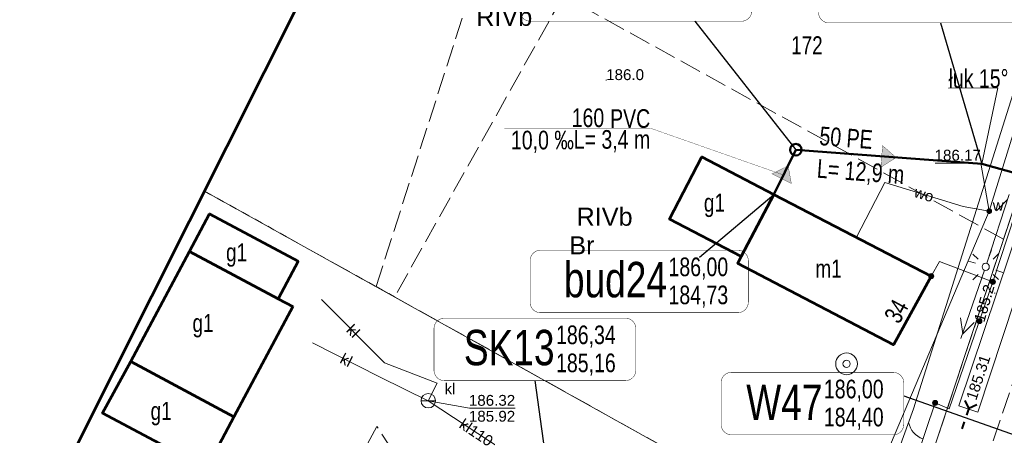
# Model space of a CAD drawing. Header units: metres. Extents: x 7482748 to 7484637, y 5684406 to 5687014.
# Tile 104 of 180: x 7483345 to 7483413, y 5686156 to 5686184. Entities that reach past the tile are written whole.
import ezdxf
from ezdxf.enums import TextEntityAlignment as Align
from ezdxf.lldxf.tags import DXFTag

# ---------------------------------------------------------------- set-up
doc = ezdxf.new("R2010")
doc.units = ezdxf.units.M
doc.header["$MEASUREMENT"] = 0
for name, pattern in [('KTJZ01_500', [2, 1.5, -0.5]), ('l217_500', [2, 1.5, -0.5]), ('l218_500', [1, 0.5, -0.5])]:
    doc.linetypes.add(name, pattern=pattern)
for name, color, linetype, lineweight in [('.domiar', 250, 'Continuous', 9), ('.ks tłoczny', 104, 'Continuous', 50), ('_Dzialki', 7, 'Continuous', 0), ('_Dzialki_opis', 7, 'Continuous', 0), ('_Kontury', 7, 'Continuous', 0), ('_Kontury_opis', 7, 'Continuous', 0), ('_Uzytki', 7, 'Continuous', 0), ('_Uzytki_opis', 7, 'Continuous', 0), ('_Zakres2', 7, 'Continuous', 0), ('BUIB05_01', 7, 'Continuous', 40), ('EGB_Adres', 7, 'Continuous', 0), ('EGB_Budynek', 7, 'Continuous', 0), ('EGB_Budynek_opis', 7, 'Continuous', 0), ('GES__SUSM01_01P', 7, 'Continuous', 13), ('GES__SUSM01_P', 7, 'Continuous', 13), ('GES__SUSM04_01P', 7, 'Continuous', 13), ('GES__SUUS07_P', 7, 'Continuous', 13), ('GES__SUUS13_P', 7, 'Continuous', 13), ('GES__SUUS25_WP', 7, 'Continuous', 13), ('KTOK02', 7, 'KTOK02_500', 13), ('KTOK05_01', 7, 'Continuous', 13), ('RTPW01_P', 7, 'Continuous', 0), ('RTPW02_P', 7, 'Continuous', 0), ('SUPE_L_3', 1, 'Continuous', 13)]:
    doc.layers.add(name, color=color, linetype=linetype, lineweight=lineweight)
for name, color, linetype, lineweight, true_color in [('.przyłącza', 32, 'Continuous', 50, 0xbd5e00), ('GES__SUPK_01_pL', 7, 'Continuous', 13, 0x803300), ('GES__SUPS01_05L', 7, 'Continuous', 13, 0x803300), ('GES__SUPS01_05P', 7, 'Continuous', 13, 0x803300), ('GES__SUPS01_08L', 5, 'Continuous', 13, 0x0000ff), ('GES__SUPS01_08P', 5, 'Continuous', 13, 0x0000ff), ('GES__SUPT_pL', 7, 'Continuous', 13, 0xff9100), ('GES__SUPW_01_pL', 5, 'Continuous', 13, 0x0000ff)]:
    doc.layers.add(name, color=color, linetype=linetype, lineweight=lineweight, true_color=true_color)
for name, color, linetype, lineweight, true_color, transparency in [('GES__SUPK_01_pT', 7, 'Continuous', 13, 0x803300, 0.25), ('GES__SUPS01_05G', 7, 'Continuous', 13, 0x803300, 0.25), ('GES__SUPS01_08G', 5, 'Continuous', 13, 0x0000ff, 0.25), ('GES__SUPW_01_pT', 5, 'Continuous', 13, 0x0000ff, 0.25)]:
    doc.layers.add(name, color=color, linetype=linetype, lineweight=lineweight, true_color=true_color, transparency=transparency)
for name, color, linetype, lineweight, transparency in [('GES__SUUS_ET_05T', 7, 'Continuous', 13, 0.25), ('GES__SUUS_ET_08T', 7, 'Continuous', 13, 0.25), ('KTJZ01_O', 7, 'KTJZ01_500', 13, 0.5), ('KTPL01_O', 7, 'KTJZ01_500', 13, 0.5), ('PTRW02_O', 7, 'Continuous', 13, 0.5), ('RTPW01_G', 7, 'Continuous', 13, 0.25), ('RTPW02_G', 7, 'Continuous', 13, 0.25)]:
    doc.layers.add(name, color=color, linetype=linetype, lineweight=lineweight, transparency=transparency)
doc.layers.add('IS_kanalizacja_sanitarna', color=7, linetype='SOLID', true_color=0x000000)
doc.layers.add('IS_Opisy_działek_Net', color=7, linetype='SOLID', true_color=0x000000)
doc.layers.add('IS_Węzeł_sieci_kanalizacyjnej_-_opisy', color=7, linetype='Continuous')
doc.styles.get("Standard").update_dxf_attribs({"font": 'simplex.shx', "width": 0.75})
doc.styles.add('STYL_ARIAL', font='simplex.shx', dxfattribs={"width": 0.75, "oblique": 0.1})
doc.styles.add('Style-Arial', font='arial.ttf')
doc.linetypes.add('KTOK02_500', pattern='A,0.5,[117,IS_LineDef.shx,S=0.01,R=0,X=0,Y=0],0.5', length=1)
tags = doc.linetypes.add('SOLID', pattern=[10, 10, 0]).pattern_tags.tags
tags[6:7] = [DXFTag(74, 4), DXFTag(75, 0), DXFTag(340, '0'), DXFTag(46, 0.0), DXFTag(50, 0.0), DXFTag(44, 0.0), DXFTag(45, 0.0)]
tags[4:5] = [DXFTag(74, 4), DXFTag(75, 0), DXFTag(340, '0'), DXFTag(46, 0.0), DXFTag(50, 0.0), DXFTag(44, 0.0), DXFTag(45, 0.0)]

# ---------------------------------------------------------------- blocks, each defined once
blk = doc.blocks.new('SUPS01')
at = {"layer": 'GES__SUPS01_08P', "linetype": 'Continuous', "lineweight": 13}
h = blk.add_hatch(color=256, dxfattribs=at)
edge = h.paths.add_edge_path()
edge.add_arc((0, 0), 0.045, 0, 360)
blk = doc.blocks.new('SUSM01_8')
at = {"layer": 'GES__SUSM01_P', "linetype": 'Continuous', "lineweight": 13}
for p, q in [((-0.53, 0.53), (-0.88, 0.88)), ((0.53, 0.53), (0.88, 0.88)), ((-0.53, -0.53), (-0.88, -0.88)), ((0.53, -0.53), (0.88, -0.88))]:
    blk.add_line(p, q, dxfattribs=at)
blk.add_circle((0, 0), 0.25, dxfattribs=at)
blk = doc.blocks.new('SUSM01_01')
at = {"layer": 'GES__SUSM01_01P', "linetype": 'Continuous', "lineweight": 13}
for p, q in [((-0.53, 0.53), (-0.89, 0.88)), ((0.53, 0.53), (0.88, 0.89)), ((-0.53, -0.53), (-0.88, -0.89)), ((0.53, -0.53), (0.89, -0.88))]:
    blk.add_line(p, q, dxfattribs=at)
blk = doc.blocks.new('SUSM04_01')
at = {"layer": 'GES__SUSM04_01P', "linetype": 'Continuous', "lineweight": 13}
blk.add_circle((0, 0), 0.25, dxfattribs=at)
blk = doc.blocks.new('SUUS13')
at = {"layer": 'GES__SUUS13_P', "linetype": 'Continuous', "lineweight": 13}
for radius in [0.75, 0.25]:
    blk.add_circle((0, 0), radius, dxfattribs=at)
blk = doc.blocks.new('SUUS25_3')
at = {"layer": 'GES__SUUS25_WP', "linetype": 'Continuous', "lineweight": 13}
h = blk.add_hatch(color=256, dxfattribs=at)
edge = h.paths.add_edge_path()
edge.add_arc((0, 0), 0.2, 0, 360)
blk = doc.blocks.new('RTPW01')
at = {"layer": 'RTPW01_P', "linetype": 'Continuous', "lineweight": 0}
h = blk.add_hatch(color=256, dxfattribs=at)
edge = h.paths.add_edge_path()
edge.add_arc((0, 0), 0.045, 0, 360)
blk = doc.blocks.new('RTPW01_3')
at = {"layer": 'RTPW02_P', "linetype": 'Continuous', "lineweight": 0}
h = blk.add_hatch(color=256, dxfattribs=at)
edge = h.paths.add_edge_path()
edge.add_arc((0, 0), 0.045, 0, 360)
blk = doc.blocks.new('SUPS01_1')
at = {"layer": 'GES__SUPS01_05P', "linetype": 'Continuous', "lineweight": 13}
h = blk.add_hatch(color=256, dxfattribs=at)
edge = h.paths.add_edge_path()
edge.add_arc((0, 0), 0.045, 0, 360)
blk = doc.blocks.new('SUUS07')
at = {"layer": 'GES__SUUS07_P', "linetype": 'Continuous', "lineweight": 13}
blk.add_line((-0.5, 0), (0.5, 0), dxfattribs=at)
blk.add_circle((0, 0), 0.5, dxfattribs=at)

msp = doc.modelspace()

# ---------------------------------------------------------------- hatches: boundary and pattern name
at = {"layer": 'IS_kanalizacja_sanitarna', "linetype": 'Continuous', "ltscale": 0.01}
for points in [[(7483405.66778, 5686174.7558), (7483404.72692, 5686175.57878), (7483404.61428, 5686174.08301)], [(7483398.19523, 5686174.19145), (7483397.07848, 5686173.62986), (7483398.42166, 5686172.96213)]]:
    msp.add_hatch(color=256, dxfattribs=at).paths.add_polyline_path(points)
at = {"layer": 'KTOK05_01', "linetype": 'Continuous', "lineweight": 13}
h = msp.add_hatch(color=256, dxfattribs=at)
edge = h.paths.add_edge_path()
edge.add_arc((7483408.1, 5686166.55), 0.175, 0, 360)
h = msp.add_hatch(color=256, dxfattribs=at)
edge = h.paths.add_edge_path()
edge.add_arc((7483412.36, 5686166.16), 0.175, 0, 360)
h = msp.add_hatch(color=256, dxfattribs=at)
edge = h.paths.add_edge_path()
edge.add_arc((7483412.36, 5686166.16), 0.175, 0, 360)
h = msp.add_hatch(color=256, dxfattribs=at)
edge = h.paths.add_edge_path()
edge.add_arc((7483412.36, 5686166.16), 0.175, 0, 360)
h = msp.add_hatch(color=256, dxfattribs=at)
edge = h.paths.add_edge_path()
edge.add_arc((7483411.43053, 5686163.45468), 0.175, 0, 360)
h = msp.add_hatch(color=256, dxfattribs=at)
edge = h.paths.add_edge_path()
edge.add_arc((7483408.36, 5686157.79), 0.175, 0, 360)

# ---------------------------------------------------------------- linework, layer by layer
at = {"layer": '.domiar', "linetype": 'Continuous'}
msp.add_lwpolyline([(7483411.60308, 5686174.30885), (7483412.69113, 5686179.57974), (7483409.29256, 5686179.55852)], dxfattribs=at)
at = {"layer": '.ks tłoczny', "linetype": 'Continuous'}
msp.add_lwpolyline([(7483411.60308, 5686174.30925), (7483398.7353, 5686175.27785)], dxfattribs=at)
at = {"layer": '.ks tłoczny', "color": 111, "linetype": 'Continuous', "true_color": 0x70ffb8}
msp.add_lwpolyline([(7483411.60308, 5686174.30925), (7483411.60308, 5686174.30925), (7483411.60308, 5686174.30925), (7483423.55261, 5686171.00794)], dxfattribs=at)
at = {"layer": '.ks tłoczny', "linetype": 'Continuous'}
msp.add_circle((7483398.73173, 5686175.29359), 0.4, dxfattribs=at)
at = {"layer": '.przyłącza', "linetype": 'Continuous'}
msp.add_lwpolyline([(7483398.73173, 5686175.29359), (7483397.21, 5686172.21)], dxfattribs=at)
at = {"layer": '_Dzialki', "color": 96, "linetype": 'Continuous', "true_color": 0x008000, "flags": 128}
for points in [[(7483421.4, 5686194.07), (7483405.4, 5686145.95)], [(7483357.83, 5686172.44), (7483405.4, 5686145.95)]]:
    msp.add_lwpolyline(points, dxfattribs=at)
at = {"layer": '_Kontury', "color": 96, "linetype": 'l217_500', "true_color": 0x008000, "flags": 128}
for points in [[(7483413.1, 5686169.11), (7483421.4, 5686194.07)], [(7483369.7, 5686165.83), (7483377.12, 5686188.97)], [(7483382.64, 5686185.93), (7483370.98, 5686165.12)], [(7483413.1, 5686169.11), (7483382.64, 5686185.93)], [(7483357.83, 5686172.43), (7483369.7, 5686165.83)], [(7483405.4, 5686145.95), (7483413.1, 5686169.11)], [(7483369.7, 5686165.83), (7483370.98, 5686165.12)], [(7483370.98, 5686165.12), (7483405.4, 5686145.95)]]:
    msp.add_lwpolyline(points, dxfattribs=at)
at = {"layer": '_Uzytki', "color": 96, "linetype": 'l218_500', "true_color": 0x008000, "flags": 128}
for points in [[(7483413.1, 5686169.11), (7483421.4, 5686194.07)], [(7483357.83, 5686172.43), (7483369.7, 5686165.83)], [(7483405.4, 5686145.95), (7483413.1, 5686169.11)], [(7483369.7, 5686165.83), (7483370.98, 5686165.12)]]:
    msp.add_lwpolyline(points, dxfattribs=at)
at = {"layer": '_Zakres2', "color": 250, "linetype": 'Continuous', "lineweight": 53, "flags": 128}
msp.add_lwpolyline([(7483184.14, 5685878.01), (7483241.37, 5685938.75), (7483248.75, 5685949.36), (7483260.67, 5685965.96), (7483274.73, 5685985.88), (7483281.17, 5685996.23), (7483290.55, 5686008.54), (7483306.76, 5686030.22), (7483321.02, 5686047.8), (7483332, 5686065.31), (7483322.98, 5686103.07), (7483364.58, 5686185.88), (7483404.48, 5686221.3), (7483428.87, 5686291.72), (7483381.77, 5686314.4), (7483415.95, 5686389.59), (7483395.63, 5686411.08), (7483432.16, 5686488.03), (7483471.6, 5686531.78), (7483500.7, 5686585.49)], dxfattribs=at)
at = {"layer": 'BUIB05_01', "linetype": 'Continuous', "lineweight": 40}
for p, q in [((7483410.7, 5686157.42), (7483410.44, 5686157.96)), ((7483410.7, 5686157.42), (7483411.24, 5686157.68)), ((7483410.7, 5686157.42), (7483410.53, 5686156.95)), ((7483410.37, 5686156.48), (7483410.2, 5686156))]:
    msp.add_line(p, q, dxfattribs=at)
at = {"layer": 'EGB_Budynek', "color": 7, "linetype": 'Continuous', "lineweight": 53, "flags": 128}
for points in [[(7483397.21, 5686172.21), (7483394.96, 5686167.91), (7483390, 5686170.5), (7483392.24, 5686174.8), (7483397.21, 5686172.21)], [(7483397.21, 5686172.21), (7483408.1, 5686166.55), (7483405.48, 5686161.8), (7483394.71, 5686167.42), (7483394.96, 5686167.91), (7483397.21, 5686172.21)], [(7483364.31, 5686167.59), (7483362.92, 5686164.99), (7483356.79, 5686168.26), (7483358.18, 5686170.87), (7483364.31, 5686167.59)], [(7483363.93, 5686164.45), (7483359.87, 5686156.83), (7483352.73, 5686160.65), (7483356.79, 5686168.26), (7483362.92, 5686164.99), (7483363.93, 5686164.45)], [(7483352.73, 5686160.65), (7483359.87, 5686156.83), (7483357.96, 5686153.26), (7483350.77, 5686157.09), (7483352.73, 5686160.65)]]:
    msp.add_lwpolyline(points, dxfattribs=at)
at = {"layer": 'GES__SUPK_01_pL', "linetype": 'Continuous', "lineweight": 13, "flags": 128}
for points in [[(7483373.31, 5686157.94), (7483373.92, 5686159.15), (7483370.29, 5686160.56), (7483365.92, 5686164.95)], [(7483365.3, 5686161.94), (7483369.97, 5686159.56), (7483373.31, 5686157.94)], [(7483373.31, 5686157.94), (7483381.04, 5686152.83), (7483381.62, 5686152.5), (7483386.88, 5686149.62)]]:
    msp.add_lwpolyline(points, dxfattribs=at)
at = {"layer": 'GES__SUPS01_05L', "linetype": 'Continuous', "lineweight": 13, "flags": 128}
msp.add_lwpolyline([(7483373.31, 5686157.94), (7483376.17, 5686157.42), (7483379.32, 5686157.42)], dxfattribs=at)
at = {"layer": 'GES__SUPS01_08L', "linetype": 'Continuous', "lineweight": 13, "flags": 128}
msp.add_lwpolyline([(7483412.11, 5686171.05), (7483411.53, 5686174.37), (7483408.37, 5686174.37)], dxfattribs=at)
at = {"layer": 'GES__SUPT_pL', "linetype": 'Continuous', "lineweight": 13, "flags": 128}
msp.add_lwpolyline([(7483424.93, 5686213.15), (7483418.94, 5686195.61), (7483406.87, 5686157.38), (7483403, 5686146.66)], dxfattribs=at)
at = {"layer": 'GES__SUPW_01_pL', "linetype": 'Continuous', "lineweight": 13, "flags": 128}
for points in [[(7483395.39, 5686120.14), (7483395.39, 5686124.09), (7483399.02, 5686140.13), (7483412.11, 5686171.05), (7483422.38, 5686204.19), (7483427.92, 5686212.24), (7483440.69, 5686248.23)], [(7483402.93, 5686169.24), (7483404.89, 5686173.04), (7483410.31, 5686171.37), (7483412.11, 5686171.05)]]:
    msp.add_lwpolyline(points, dxfattribs=at)
at = {"layer": 'IS_kanalizacja_sanitarna', "linetype": 'Continuous', "ltscale": 0.01, "const_width": 0.02}
for points in [[(7483405.66778, 5686174.7558), (7483404.72692, 5686175.57878), (7483404.61428, 5686174.08301), (7483405.66778, 5686174.7558)], [(7483398.19523, 5686174.19145), (7483397.07848, 5686173.62986), (7483398.42166, 5686172.96213), (7483398.19523, 5686174.19145)]]:
    msp.add_lwpolyline(points, dxfattribs=at)
at = {"layer": 'IS_Opisy_działek_Net', "linetype": 'Continuous', "ltscale": 0.01, "const_width": 0.02}
msp.add_lwpolyline([(7483397.87684, 5686173.551), (7483388.65884, 5686176.789), (7483378.56551, 5686176.789)], dxfattribs=at)
at = {"layer": 'IS_Węzeł_sieci_kanalizacyjnej_-_opisy', "color": 18, "linetype": 'SOLID', "ltscale": 0.01, "true_color": 0x000000, "const_width": 0.03}
for points in [[(7483380.365, 5686184.17925), (7483394.965, 5686184.17925, 0.414214), (7483395.685, 5686184.89925), (7483395.685, 5686187.77925, 0.414214), (7483394.965, 5686188.49925), (7483380.365, 5686188.49925, 0.414214), (7483379.645, 5686187.77925), (7483379.645, 5686184.89925, 0.414214), (7483380.365, 5686184.17925)], [(7483401.02078, 5686184.06645), (7483415.04078, 5686184.06645, 0.414214), (7483415.76078, 5686184.78645), (7483415.76078, 5686187.66645, 0.414214), (7483415.04078, 5686188.38645), (7483401.02078, 5686188.38645, 0.414214), (7483400.30078, 5686187.66645), (7483400.30078, 5686184.78645, 0.414214), (7483401.02078, 5686184.06645)], [(7483381.0718, 5686164.0277), (7483394.7218, 5686164.0277, 0.414214), (7483395.4418, 5686164.7477), (7483395.4418, 5686167.6277, 0.414214), (7483394.7218, 5686168.3477), (7483381.0718, 5686168.3477, 0.414214), (7483380.3518, 5686167.6277), (7483380.3518, 5686164.7477, 0.414214), (7483381.0718, 5686164.0277)], [(7483374.424, 5686159.32822), (7483386.944, 5686159.32822, 0.414214), (7483387.664, 5686160.04822), (7483387.664, 5686162.92822, 0.414214), (7483386.944, 5686163.64822), (7483374.424, 5686163.64822, 0.414214), (7483373.704, 5686162.92822), (7483373.704, 5686160.04822, 0.414214), (7483374.424, 5686159.32822)], [(7483394.2826, 5686155.58114), (7483405.4726, 5686155.58114, 0.414214), (7483406.1926, 5686156.30114), (7483406.1926, 5686159.18114, 0.414214), (7483405.4726, 5686159.90114), (7483394.2826, 5686159.90114, 0.414214), (7483393.5626, 5686159.18114), (7483393.5626, 5686156.30114, 0.414214), (7483394.2826, 5686155.58114)]]:
    msp.add_lwpolyline(points, format="xyb", dxfattribs=at)
at = {"layer": 'IS_Węzeł_sieci_kanalizacyjnej_-_opisy', "color": 18, "linetype": 'SOLID', "ltscale": 0.01, "true_color": 0x000000}
for points in [[(7483391.74374, 5686184.17925), (7483398.7353, 5686175.27785)], [(7483408.7305, 5686184.06645), (7483411.60308, 5686174.30885)], [(7483392.07408, 5686167.86032), (7483397.21, 5686172.2096)], [(7483380.684, 5686159.32822), (7483381.62, 5686152.49962)], [(7483406.1926, 5686158.28306), (7483417.7564, 5686154.19594)]]:
    msp.add_lwpolyline(points, dxfattribs=at)
at = {"layer": 'KTJZ01_O', "linetype": 'KTJZ01_500', "lineweight": 13, "flags": 128}
msp.add_lwpolyline([(7483613.29, 5686753.85), (7483610.52, 5686745.34), (7483597.42, 5686707.23), (7483592.84, 5686693.63), (7483586.65, 5686674.57), (7483578.94, 5686652.57), (7483576.44, 5686645.6), (7483570.92, 5686629.39), (7483565.29, 5686612), (7483555.03, 5686581.98), (7483552.34, 5686573.92), (7483538.5, 5686532.62), (7483528.43, 5686502.82), (7483525.69, 5686494.44), (7483511.5, 5686452.13), (7483508.06, 5686441.86), (7483500.41, 5686418.93), (7483497.52, 5686410.47), (7483493.78, 5686400.09), (7483487.22, 5686379.91), (7483478.75, 5686354.53), (7483473.28, 5686338.58), (7483466.59, 5686318.01), (7483461.2, 5686301.98), (7483454.76, 5686282.03), (7483448.77, 5686264.59), (7483445.69, 5686255.08), (7483445.07, 5686253.25), (7483443.78, 5686249.4), (7483442.67, 5686246.12), (7483436.06, 5686226.36), (7483432.79, 5686216.79), (7483423.48, 5686188.39), (7483415.91, 5686165.55), (7483411.29, 5686151.94), (7483403.43, 5686128.74), (7483397.27, 5686110.49), (7483396.29, 5686107.6), (7483389.25, 5686086.41), (7483386.32, 5686077.5), (7483382.09, 5686064.87), (7483379.33, 5686057.56), (7483373.91, 5686047.4), (7483368.95, 5686041.13), (7483363.52, 5686034.43), (7483341.98, 5686010.31), (7483311.83, 5685977.83), (7483286.59, 5685950.4), (7483260.12, 5685921.63), (7483238.78, 5685898.43), (7483234.43, 5685893.44), (7483212.81, 5685869.61), (7483187.54, 5685841.24), (7483162.41, 5685812.7), (7483151.44, 5685800.65), (7483147.59, 5685795.21)], dxfattribs=at)
at = {"layer": 'KTOK02', "linetype": 'Continuous', "lineweight": 13}
msp.add_line((7483406.69, 5686152.82), (7483408.36, 5686157.79), dxfattribs=at)
msp.add_arc((7483408, 5686156.73), 1.5, 191.43, 251.43, dxfattribs=at)
at = {"layer": 'KTOK05_01', "linetype": 'Continuous', "lineweight": 13, "flags": 128}
for points in [[(7483412.36, 5686166.16), (7483414.91, 5686173.96), (7483414.01, 5686174.42)], [(7483412.36, 5686166.16), (7483408.66, 5686167.56), (7483408.1, 5686166.55)], [(7483408.36, 5686157.79), (7483409.34, 5686157.37), (7483412.36, 5686166.16)]]:
    msp.add_lwpolyline(points, dxfattribs=at)
at = {"layer": 'KTOK05_01', "linetype": 'Continuous', "lineweight": 13}
for centre in [(7483408.1, 5686166.55), (7483412.36, 5686166.16), (7483412.36, 5686166.16), (7483412.36, 5686166.16), (7483411.43, 5686163.45), (7483408.36, 5686157.79)]:
    msp.add_circle(centre, 0.175, dxfattribs=at)
at = {"layer": 'KTPL01_O', "linetype": 'KTJZ01_500', "lineweight": 13, "flags": 128}
msp.add_lwpolyline([(7483401.26, 5686132.76), (7483399.99, 5686128.81), (7483371.82, 5686144.58), (7483366.22, 5686149.75), (7483369.76, 5686156.15), (7483375.63, 5686147.2), (7483377.63, 5686143.79), (7483392.41, 5686136.25), (7483397.54, 5686133.64), (7483401.26, 5686132.76)], close=True, dxfattribs=at)
at = {"layer": 'PTRW02_O', "linetype": 'Continuous', "lineweight": 13, "flags": 128}
msp.add_lwpolyline([(7483415.26, 5686173.21), (7483416.49, 5686172.77), (7483411.32, 5686157.14), (7483410.01, 5686157.58), (7483415.26, 5686173.21)], close=True, dxfattribs=at)
at = {"layer": 'SUPE_L_3', "linetype": 'Continuous'}
for p, q in [((7483411.94, 5686167.44), (7483413.49, 5686172.19)), ((7483412.6, 5686171.06), (7483413.38, 5686171.86)), ((7483410.15, 5686162.24), (7483411.78, 5686166.96)), ((7483410.27, 5686162.57), (7483410.12, 5686163.67)), ((7483410.27, 5686162.57), (7483411.06, 5686163.35))]:
    msp.add_line(p, q, dxfattribs=at)

# ---------------------------------------------------------------- block references
at = {"layer": 'GES__SUPS01_05P', "linetype": 'Continuous', "lineweight": 13}
msp.add_blockref('SUPS01_1', (7483373.31, 5686157.94), dxfattribs=at)
at = {"layer": 'GES__SUPS01_08P', "linetype": 'Continuous', "lineweight": 13}
msp.add_blockref('SUPS01', (7483412.11, 5686171.05), dxfattribs=at)
at = {"layer": 'GES__SUSM01_01P', "linetype": 'Continuous', "lineweight": 13}
msp.add_blockref('SUSM01_01', (7483411.86, 5686167.2), dxfattribs=at)
at = {"layer": 'GES__SUSM01_P', "linetype": 'Continuous', "lineweight": 13, "rotation": 26.32999999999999}
msp.add_blockref('SUSM01_8', (7483411.86, 5686167.2), dxfattribs=at)
at = {"layer": 'GES__SUSM04_01P', "linetype": 'Continuous', "lineweight": 13}
msp.add_blockref('SUSM04_01', (7483411.86, 5686167.2), dxfattribs=at)
at = {"layer": 'GES__SUUS07_P', "linetype": 'Continuous', "lineweight": 13}
msp.add_blockref('SUUS07', (7483373.31, 5686157.94), dxfattribs=at)
at = {"layer": 'GES__SUUS13_P', "linetype": 'Continuous', "lineweight": 13}
msp.add_blockref('SUUS13', (7483402.24, 5686160.49), dxfattribs=at)
at = {"layer": 'GES__SUUS25_WP', "linetype": 'Continuous', "lineweight": 13, "rotation": 248.29}
msp.add_blockref('SUUS25_3', (7483412.11, 5686171.05), dxfattribs=at)
at = {"layer": 'RTPW01_P', "linetype": 'Continuous', "lineweight": 0}
for p in [(7483385.61, 5686180.11), (7483412.49, 5686165.38)]:
    msp.add_blockref('RTPW01', p, dxfattribs=at)
at = {"layer": 'RTPW02_P', "linetype": 'Continuous', "lineweight": 0}
msp.add_blockref('RTPW01_3', (7483410.7, 5686157.42), dxfattribs=at)

# ---------------------------------------------------------------- texts
at = {"layer": '_Dzialki_opis', "color": 96, "true_color": 0x008000, "insert": (7483398.4, 5686181.89), "char_height": 1.25, "attachment_point": 7, "line_spacing_factor": 0.6, "style": 'STYL_ARIAL'}
msp.add_mtext('\\fArial|b0|i0|c238238|p39;172', dxfattribs=at)
at = {"layer": '_Kontury_opis', "color": 96, "linetype": 'Continuous', "lineweight": 13, "true_color": 0x008000, "style": 'Style-Arial'}
for p in [(7483376.62, 5686183.86), (7483383.56, 5686170.04)]:
    msp.add_text('RIVb', height=1.25, dxfattribs=at).set_placement(p)
at = {"layer": '_Uzytki_opis', "color": 96, "linetype": 'Continuous', "lineweight": 13, "true_color": 0x008000, "style": 'Style-Arial'}
msp.add_text('Br', height=1.25, dxfattribs=at).set_placement((7483383.06, 5686168.06))
at = {"layer": 'EGB_Adres', "insert": (7483404.78, 5686163.79), "char_height": 1.25, "attachment_point": 1, "rotation": 61.3895403, "line_spacing_factor": 0.6, "style": 'STYL_ARIAL'}
msp.add_mtext('\\fArial|b0|i0|c238238|p39;34 ', dxfattribs=at)
at = {"layer": 'EGB_Budynek_opis', "color": 7, "char_height": 1.25, "attachment_point": 7, "line_spacing_factor": 0.6, "style": 'STYL_ARIAL'}
for s, insert in [('\\fArial|b0|i0|c238238|p39;g1', (7483392.37, 5686170.63)), ('\\fArial|b0|i0|c238238|p39;g1', (7483359.32, 5686167.2)), ('\\fArial|b0|i0|c238238|p39;m1', (7483400.08, 5686166.45)), ('\\fArial|b0|i0|c238238|p39;g1', (7483357, 5686162.31)), ('\\fArial|b0|i0|c238238|p39;g1', (7483354.1, 5686156.23))]:
    msp.add_mtext(s, dxfattribs=dict(at, insert=insert))
at = {"layer": 'GES__SUPK_01_pT', "linetype": 'Continuous', "lineweight": 13, "style": 'Style-Arial'}
for s, rotation, p in [('kl', 314.87, (7483368.11, 5686162.76)), ('kl', 333, (7483367.64, 5686160.75)), ('kl110', 326.53, (7483376.63, 5686155.74))]:
    msp.add_text(s, height=0.75, rotation=rotation, dxfattribs=at).set_placement(p, align=Align.MIDDLE_CENTER)
at = {"layer": 'GES__SUPS01_05G', "linetype": 'Continuous', "lineweight": 13, "style": 'Style-Arial'}
for s, p in [('186.32', (7483379.32, 5686158.34)), ('185.92', (7483379.32, 5686157.24))]:
    msp.add_text(s, height=0.75, dxfattribs=at).set_placement(p, align=Align.TOP_RIGHT)
at = {"layer": 'GES__SUPS01_08G', "linetype": 'Continuous', "lineweight": 13, "style": 'Style-Arial'}
msp.add_text('186.17', height=0.75, dxfattribs=at).set_placement((7483411.53, 5686174.54), align=Align.RIGHT)
at = {"layer": 'GES__SUPW_01_pT', "linetype": 'Continuous', "lineweight": 13, "style": 'Style-Arial'}
msp.add_text('wo', height=0.75, rotation=342.88, dxfattribs=at).set_placement((7483407.6, 5686172.21), align=Align.MIDDLE_CENTER)
at = {"layer": 'GES__SUUS_ET_05T', "linetype": 'Continuous', "lineweight": 13, "style": 'Style-Arial'}
msp.add_text('kl', height=0.75, dxfattribs=at).set_placement((7483374.43, 5686158.39))
at = {"layer": 'GES__SUUS_ET_08T', "linetype": 'Continuous', "lineweight": 13, "style": 'Style-Arial'}
msp.add_text('w', height=0.75, dxfattribs=at).set_placement((7483412.35, 5686171.08))
at = {"layer": 'IS_Opisy_działek_Net', "linetype": 'Continuous', "ltscale": 0.01, "char_height": 1.2888}
for s, insert, attachment_point, rotation in [('{\\fArial|b0|i0|c238|p34;50 PE}', (7483400.32316, 5686175.60173), 7, 355.7), ('\\fArial|b0|i0;L= 12,9 m', (7483400.2519, 5686174.654), 1, 355.7), ('\\fArial|b0|i0;', (7483407.27348, 5686175.07834), 7, 355.7), ('\\fArial|b0|i0;', (7483407.27348, 5686175.07834), 7, 355.7), ('\\fArial|b0|i0;', (7483408.83759, 5686174.00747), 1, 355.7), ('\\fArial|b0|i0;', (7483408.83759, 5686174.00747), 1, 355.7), ('{\\fArial|b0|i0|c238|p34;200 PE}', (7483415.84422, 5686156.59894), 7, 71)]:
    msp.add_mtext(s, dxfattribs=dict(at, insert=insert, attachment_point=attachment_point, rotation=rotation))
for s, insert, attachment_point in [('\\fArial|b0|i0;160', (7483385.47711, 5686176.84233), 9), ('{\\fArial|b0|i0|c238|p34;PVC}', (7483388.65884, 5686176.789), 9), ('\\fArial|b0|i0;10,0 ‰', (7483383.37765, 5686176.60855), 3), ('\\fArial|b0|i0;L= 3,4 m', (7483388.65884, 5686176.6522), 3), ('\\fArial|b0|i0;', (7483375.16884, 5686176.0626), 9), ('\\fArial|b0|i0;', (7483375.16884, 5686176.0626), 9)]:
    msp.add_mtext(s, dxfattribs=dict(at, insert=insert, attachment_point=attachment_point))
at = {"layer": 'IS_Węzeł_sieci_kanalizacyjnej_-_opisy', "color": 18, "linetype": 'SOLID', "ltscale": 0.01, "true_color": 0x000000}
for s, insert, char_height, attachment_point in [('{\\fArial|b0|i0|c238|p34;łuk 15%%D}', (7483409.29256, 5686179.55852), 1.2888, 7), ('\\fArial|b0|i0;bud24', (7483389.8218, 5686165.0561), 2.448, 9), ('\\fArial|b0|i0;186,00', (7483389.9218, 5686166.3113), 1.2888, 7), ('\\fArial|b0|i0;184,73', (7483389.9218, 5686165.9009), 1.2888, 1), ('\\fArial|b0|i0;186,34', (7483382.144, 5686161.61182), 1.2888, 7), ('\\fArial|b0|i0;SK13', (7483382.044, 5686160.35662), 2.448, 9), ('\\fArial|b0|i0;185,16', (7483382.144, 5686161.20142), 1.2888, 1), ('\\fArial|b0|i0;185,16', (7483382.144, 5686161.20142), 1.2888, 1), ('\\fArial|b0|i0;W47', (7483400.5726, 5686156.60954), 2.448, 9), ('\\fArial|b0|i0;186,00', (7483400.6726, 5686157.86474), 1.2888, 7), ('\\fArial|b0|i0;184,40', (7483400.6726, 5686157.45434), 1.2888, 1)]:
    msp.add_mtext(s, dxfattribs=dict(at, insert=insert, char_height=char_height, attachment_point=attachment_point))
at = {"layer": 'RTPW01_G', "linetype": 'Continuous', "lineweight": 13, "style": 'Style-Arial'}
msp.add_text('186.0', height=0.75, dxfattribs=at).set_placement((7483385.61, 5686180.11))
msp.add_text('185.2', height=0.75, rotation=74.06, dxfattribs=at).set_placement((7483412.48, 5686165.84), align=Align.RIGHT)
at = {"layer": 'RTPW02_G', "linetype": 'Continuous', "lineweight": 13, "style": 'Style-Arial'}
msp.add_text('185.31', height=0.75, rotation=71.7, dxfattribs=at).set_placement((7483411.2, 5686157.91))

doc.saveas('drawing.dxf')
